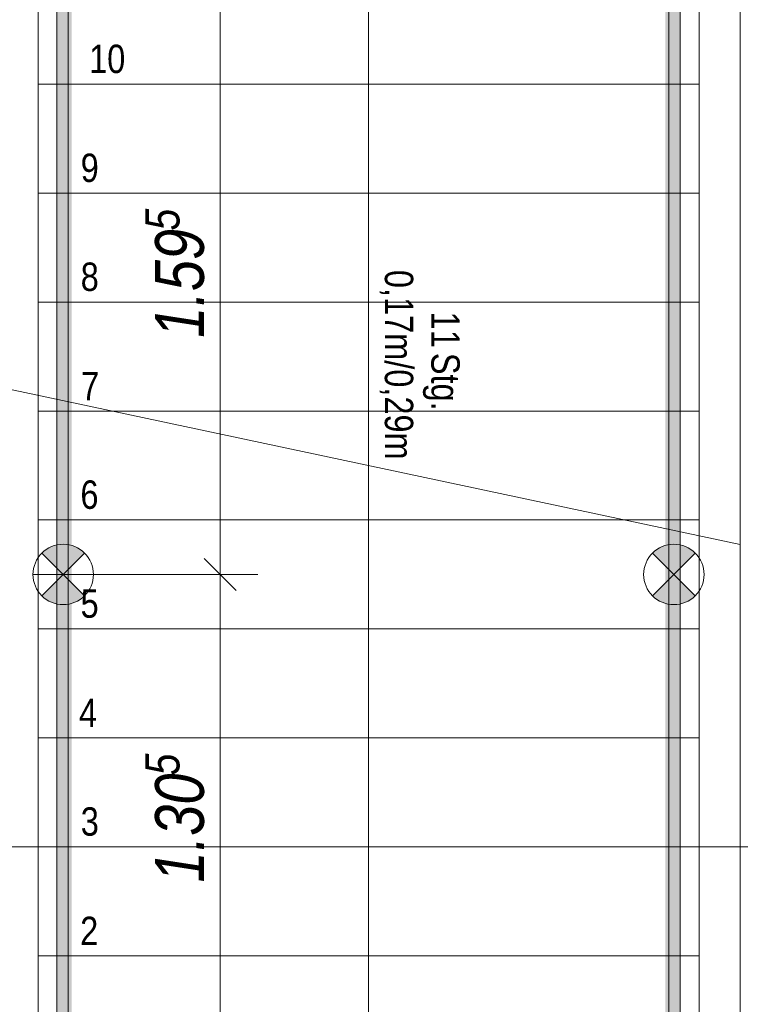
# Model space of a CAD drawing. Extents: x -620 to 300, y 62 to 1112.
# Tile 29 of 200: x -436 to -398, y 376 to 429. Entities that reach past the tile are written whole.
import ezdxf
from ezdxf.lldxf.tags import DXFTag

# ---------------------------------------------------------------- set-up
doc = ezdxf.new("R2010")
doc.units = 0
doc.layers.get('0').update_dxf_attribs({"lineweight": 13})
for name, color, linetype, lineweight, true_color in [('00_ E_ST_Handlaufleuchte', 7, 'Continuous', 13, 0xb2b200), ('00_E_ST_Handlaufleuchte_Bem', 7, 'Continuous', 5, 0x7d7d00), ('00_E_ST_Handlaufleuchte_Kabel', 3, 'Continuous', 18, 0x00ff00), ('00_E_ST_Handlaufleuchte–Handlauf-Position', 7, 'Continuous', 5, 0x0000b2), ('30 -35 Decken- 2.2 Treppen Außen', 9, 'Continuous', 9, 0x808080)]:
    doc.layers.add(name, color=color, linetype=linetype, lineweight=lineweight, true_color=true_color)
doc.layers.add('70 -71 Achsen- 1 Gebäudeachsen', color=7, linetype='STRICHPUNKT2-A06CPVM0L0', lineweight=18)
doc.styles.get("Standard").update_dxf_attribs({"font": 'ARIALN.TTF'})
tags = doc.linetypes.add('grob-A06CPVLVL0', pattern=[14, 3, -8, 3]).pattern_tags.tags
tags[8:9] = [DXFTag(74, 4), DXFTag(75, 0), DXFTag(340, '0'), DXFTag(46, 0.0), DXFTag(50, 0.0), DXFTag(44, 0.0), DXFTag(45, 0.0)]
tags[6:7] = [DXFTag(74, 4), DXFTag(75, 0), DXFTag(340, '0'), DXFTag(46, 0.0), DXFTag(50, 0.0), DXFTag(44, 0.0), DXFTag(45, 0.0)]
tags[4:5] = [DXFTag(74, 4), DXFTag(75, 0), DXFTag(340, '0'), DXFTag(46, 0.0), DXFTag(50, 0.0), DXFTag(44, 0.0), DXFTag(45, 0.0)]
tags = doc.linetypes.add('STRICHPUNKT2-A06CPVM0L0', pattern=[12.7, 6.35, -3.175, 0, -3.175]).pattern_tags.tags
tags[10:11] = [DXFTag(74, 4), DXFTag(75, 0), DXFTag(340, '0'), DXFTag(46, 0.0), DXFTag(50, 0.0), DXFTag(44, 0.0), DXFTag(45, 0.0)]
tags[8:9] = [DXFTag(74, 4), DXFTag(75, 0), DXFTag(340, '0'), DXFTag(46, 0.0), DXFTag(50, 0.0), DXFTag(44, 0.0), DXFTag(45, 0.0)]
tags[6:7] = [DXFTag(74, 4), DXFTag(75, 0), DXFTag(340, '0'), DXFTag(46, 0.0), DXFTag(50, 0.0), DXFTag(44, 0.0), DXFTag(45, 0.0)]
tags[4:5] = [DXFTag(74, 4), DXFTag(75, 0), DXFTag(340, '0'), DXFTag(46, 0.0), DXFTag(50, 0.0), DXFTag(44, 0.0), DXFTag(45, 0.0)]

# ---------------------------------------------------------------- blocks, each defined once
blk = doc.blocks.new('Referenz-A06CPVM1L0')
at = {"layer": '30 -35 Decken- 2.2 Treppen Außen', "color": 0, "linetype": 'grob-A06CPVLVL0', "ltscale": 0.13}
for p, q in [((-435.476, 408.655), (-435.476, 519.014)), ((-417.876, 404.914), (-417.876, 519.014)), ((-400.276, 519.014), (-400.276, 401.173)), ((-398.076, 400.705), (-398.076, 519.014)), ((-435.476, 425.214), (-435.476, 431.014)), ((-400.276, 425.214), (-400.276, 431.014)), ((-435.476, 419.414), (-435.476, 425.214)), ((-400.276, 425.214), (-435.476, 425.214)), ((-400.276, 419.414), (-400.276, 425.214)), ((-435.476, 413.614), (-435.476, 419.414)), ((-400.276, 419.414), (-435.476, 419.414)), ((-400.276, 413.614), (-400.276, 419.414)), ((-435.476, 413.614), (-435.476, 408.655)), ((-400.276, 413.614), (-435.476, 413.614)), ((-400.276, 407.814), (-400.276, 413.614)), ((-398.076, 400.705), (-437.676, 409.122)), ((-400.276, 407.814), (-431.52, 407.814)), ((-400.276, 402.014), (-400.276, 407.814)), ((-400.276, 402.014), (-404.233, 402.014)), ((-400.276, 401.173), (-400.276, 402.014))]:
    blk.add_line(p, q, dxfattribs=at)
at = {"layer": '30 -35 Decken- 2.2 Treppen Außen', "color": 0, "linetype": 'Continuous', "ltscale": 0.13}
for p, q in [((-435.476, 519.014), (-435.476, 408.655)), ((-434.476, 408.442), (-434.476, 519.014)), ((-433.876, 519.014), (-433.876, 408.315)), ((-401.876, 519.014), (-401.876, 401.513)), ((-401.276, 401.385), (-401.276, 519.014)), ((-400.276, 519.014), (-400.276, 401.173)), ((-398.076, 400.705), (-398.076, 519.014)), ((-398.076, 400.705), (-437.676, 409.122)), ((-435.476, 408.655), (-435.476, 407.814)), ((-435.476, 373.014), (-435.476, 408.655)), ((-434.476, 373.014), (-434.476, 408.442)), ((-433.876, 408.315), (-433.876, 373.014)), ((-431.52, 407.814), (-435.476, 407.814)), ((-435.476, 407.814), (-435.476, 402.014)), ((-417.876, 373.014), (-417.876, 404.914)), ((-404.233, 402.014), (-435.476, 402.014)), ((-435.476, 402.014), (-435.476, 396.214)), ((-401.876, 401.513), (-401.876, 373.014)), ((-401.276, 373.014), (-401.276, 401.385)), ((-400.276, 396.214), (-400.276, 401.173)), ((-400.276, 401.173), (-400.276, 373.014)), ((-398.076, 373.014), (-398.076, 400.705)), ((-435.476, 390.414), (-435.476, 396.214)), ((-435.476, 396.214), (-400.276, 396.214)), ((-400.276, 390.414), (-400.276, 396.214)), ((-435.476, 384.614), (-435.476, 390.414)), ((-400.276, 390.414), (-435.476, 390.414)), ((-400.276, 384.614), (-400.276, 390.414)), ((-435.476, 378.814), (-435.476, 384.614)), ((-400.276, 384.614), (-435.476, 384.614)), ((-400.276, 378.814), (-400.276, 384.614)), ((-435.476, 373.014), (-435.476, 378.814)), ((-400.276, 378.814), (-435.476, 378.814)), ((-400.276, 373.014), (-400.276, 378.814))]:
    blk.add_line(p, q, dxfattribs=at)
at = {"layer": '70 -71 Achsen- 1 Gebäudeachsen', "color": 0, "linetype": 'STRICHPUNKT2-A06CPVM0L0', "ltscale": 0.18}
blk.add_line((-539.606, 384.614), (75.885, 384.614), dxfattribs=at)
at = {"layer": '30 -35 Decken- 2.2 Treppen Außen', "color": 0, "linetype": 'ByBlock', "ltscale": 0.13, "char_height": 1.51033, "attachment_point": 1}
for s, insert, rotation in [('{\\fArial Narrow;10}', (-432.754, 427.319), 0.001), ('{\\fArial Narrow;9}', (-433.202, 421.519), 0.001), ('{\\fArial Narrow;8}', (-433.202, 415.719), 0.001), ('{\\fArial Narrow;0,17m/0,29m}', (-415.496, 415.326), 270.001), ('{\\fArial Narrow;11}', (-413.021, 413.105), 270.001), ('{\\fArial Narrow;Stg.}', (-413.021, 410.911), 270.001), ('{\\fArial Narrow;7}', (-433.18, 409.895), 0.001), ('{\\fArial Narrow;6}', (-433.217, 404.119), 0.001), ('{\\fArial Narrow;5}', (-433.208, 398.319), 0.001), ('{\\fArial Narrow;4}', (-433.295, 392.495), 0.001), ('{\\fArial Narrow;3}', (-433.199, 386.719), 0.001), ('{\\fArial Narrow;2}', (-433.232, 380.895), 0.001)]:
    blk.add_mtext(s, dxfattribs=dict(at, insert=insert, rotation=rotation))
blk = doc.blocks.new('Maß-A06CPVNVL0')
at = {"color": 0, "linetype": 'ByBlock', "lineweight": -2, "ltscale": 0.13}
for p, q in [((-424.928, 398.265), (-426.625, 399.962)), ((-423.776, 399.114), (-435.776, 399.114)), ((-425.776, 399.114), (-425.776, 373.014)), ((-424.928, 372.165), (-426.625, 373.862)), ((-423.776, 373.014), (-435.776, 373.014))]:
    blk.add_line(p, q, dxfattribs=at)
at = {"color": 0, "linetype": 'ByBlock', "lineweight": -2, "ltscale": 0.13, "attachment_point": 1, "rotation": 90}
for s, insert, char_height in [('{\\fArial Narrow|b0|i1;5}', (-429.763, 388.421), 1.82), ('{\\fArial Narrow|b0|i1;1.30}', (-429.243, 382.717), 2.6)]:
    blk.add_mtext(s, dxfattribs=dict(at, insert=insert, char_height=char_height))
blk = doc.blocks.new('Polygon-A06CPVONL0')
at = {"color": 0, "linetype": 'ByBlock', "lineweight": -2, "ltscale": 0.13}
blk.add_solid([(-401.276, 373.014), (-402.076, 373.014), (-401.276, 601.814), (-402.076, 601.814)], dxfattribs=at)
blk = doc.blocks.new('Blockreferenz-A06CPVORL0')
at = {"lineweight": -2}
for points in [[(-401.616, 399.114), (-402.753, 400.251), (-402.42, 400.506), (-402.033, 400.667), (-401.616, 400.722), (-401.2, 400.667), (-400.812, 400.506), (-400.479, 400.251)], [(-402.753, 397.976), (-401.616, 399.114), (-400.479, 397.976), (-400.812, 397.721), (-401.2, 397.56), (-401.616, 397.505), (-402.033, 397.56), (-402.42, 397.721)]]:
    blk.add_hatch(color=0, dxfattribs=at).paths.add_polyline_path(points)
at = {"color": 0, "lineweight": -2}
for p, q in [((-400.479, 397.976), (-402.753, 400.251)), ((-402.753, 397.976), (-400.479, 400.251))]:
    blk.add_line(p, q, dxfattribs=at)
blk.add_circle((-401.616, 399.114), 1.608, dxfattribs=at)
blk = doc.blocks.new('Maß-A06CPVP1L0')
at = {"color": 0, "linetype": 'ByBlock', "lineweight": -2, "ltscale": 0.13}
for p, q in [((-424.928, 430.165), (-426.625, 431.862)), ((-427.776, 431.014), (-415.776, 431.014)), ((-425.776, 431.014), (-425.776, 399.114)), ((-424.928, 398.265), (-426.625, 399.962)), ((-423.776, 399.114), (-435.776, 399.114))]:
    blk.add_line(p, q, dxfattribs=at)
at = {"color": 0, "linetype": 'ByBlock', "lineweight": -2, "ltscale": 0.13, "attachment_point": 1, "rotation": 90}
for s, insert, char_height in [('{\\fArial Narrow|b0|i1;5}', (-429.763, 417.424), 1.82), ('{\\fArial Narrow|b0|i1;1.59}', (-429.243, 411.715), 2.6)]:
    blk.add_mtext(s, dxfattribs=dict(at, insert=insert, char_height=char_height))
blk = doc.blocks.new('Blockreferenz-A06CPVP5L0')
at = {"lineweight": -2}
for points in [[(-434.136, 399.114), (-435.273, 400.251), (-434.94, 400.506), (-434.553, 400.667), (-434.136, 400.722), (-433.72, 400.667), (-433.332, 400.506), (-432.999, 400.251)], [(-435.273, 397.976), (-434.136, 399.114), (-432.999, 397.976), (-433.332, 397.721), (-433.72, 397.56), (-434.136, 397.505), (-434.553, 397.56), (-434.94, 397.721)]]:
    blk.add_hatch(color=0, dxfattribs=at).paths.add_polyline_path(points)
at = {"color": 0, "lineweight": -2}
for p, q in [((-432.999, 397.976), (-435.273, 400.251)), ((-435.273, 397.976), (-432.999, 400.251))]:
    blk.add_line(p, q, dxfattribs=at)
blk.add_circle((-434.136, 399.114), 1.608, dxfattribs=at)
blk = doc.blocks.new('Polygon-A06CPVPDL0')
at = {"linetype": 'ByBlock', "lineweight": -2, "ltscale": 0.13}
blk.add_hatch(color=0, dxfattribs=at).paths.add_polyline_path([(-434.476, 373.014), (-434.476, 552.014), (-444.236, 552.014), (-444.236, 552.814), (-433.676, 552.814), (-433.676, 373.014)])
blk = doc.blocks.new('Polylinie-A06CPVPPL0')
at = {"color": 0, "linetype": 'ByBlock', "lineweight": -2, "ltscale": 0.18}
blk.add_solid([(-434.237, 519.014), (-434.037, 519.014), (-434.237, 373.014), (-434.037, 373.014)], dxfattribs=at)
blk = doc.blocks.new('Polylinie-A06CPVPTL0')
at = {"color": 0, "linetype": 'ByBlock', "lineweight": -2, "ltscale": 0.18}
blk.add_solid([(-401.776, 519.014), (-401.576, 519.014), (-401.776, 373.014), (-401.576, 373.014)], dxfattribs=at)

msp = doc.modelspace()

# ---------------------------------------------------------------- block references
at = {"color": 8, "lineweight": 13, "ltscale": 0.13, "true_color": 0x808080}
msp.add_blockref('Referenz-A06CPVM1L0', (0, 0), dxfattribs=at)
at = {"layer": '00_ E_ST_Handlaufleuchte', "ltscale": 0.13}
for name in ['Blockreferenz-A06CPVP5L0', 'Blockreferenz-A06CPVORL0']:
    msp.add_blockref(name, (0, 0), dxfattribs=at)
at = {"layer": '00_E_ST_Handlaufleuchte_Bem', "ltscale": 0.13}
for name in ['Maß-A06CPVP1L0', 'Maß-A06CPVNVL0']:
    msp.add_blockref(name, (0, 0), dxfattribs=at)
at = {"layer": '00_E_ST_Handlaufleuchte_Kabel', "ltscale": 0.18}
for name in ['Polylinie-A06CPVPTL0', 'Polylinie-A06CPVPPL0']:
    msp.add_blockref(name, (0, 0), dxfattribs=at)
at = {"layer": '00_E_ST_Handlaufleuchte–Handlauf-Position', "ltscale": 0.13}
for name in ['Polygon-A06CPVONL0', 'Polygon-A06CPVPDL0']:
    msp.add_blockref(name, (0, 0), dxfattribs=at)

doc.saveas('drawing.dxf')
